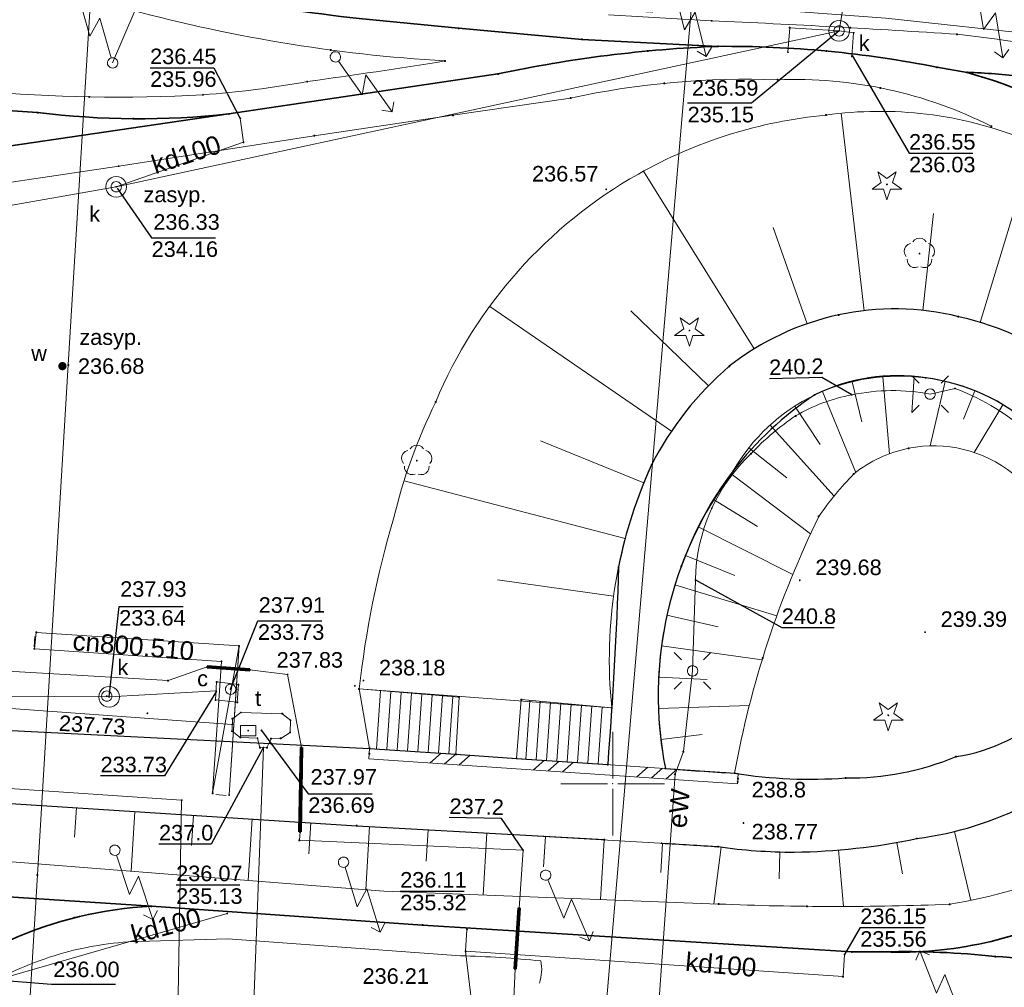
# Model space of a CAD drawing. Header units: metres. Extents: x 6603648 to 6604252, y 5739748 to 5740166.
# Tile 89 of 98: x 6604121 to 6604169, y 5740040 to 5740087. Entities that reach past the tile are written whole.
import ezdxf
from ezdxf.enums import TextEntityAlignment as Align

# ---------------------------------------------------------------- set-up
doc = ezdxf.new("R2010")
doc.units = ezdxf.units.M
doc.header["$PDSIZE"] = 0.75
doc.linetypes.add('ARK_LIN', pattern=[50, 50, 0])
doc.layers.get('0').update_dxf_attribs({"color": 252, "linetype": 'CONTINUOUS'})
for name, color, linetype, lineweight in [('GSLDSS', 252, 'CONTINUOUS', 18), ('GSLKOU', 252, 'CONTINUOUS', 18), ('GSLKRW', 252, 'CONTINUOUS', 25), ('GSLTTR', 252, 'CONTINUOUS', 35), ('GSPPRB', 252, 'CONTINUOUS', 18), ('GSPRDI', 252, 'CONTINUOUS', 18), ('GSPRDL', 252, 'CONTINUOUS', 18), ('GSPWPN', 252, 'CONTINUOUS', 13), ('GSPWPN_O', 252, 'CONTINUOUS', 13), ('GSPWPS', 252, 'CONTINUOUS', 13), ('GSPWPS_O', 252, 'CONTINUOUS', 13), ('GSSSCH', 252, 'CONTINUOUS', 18), ('GSSZSN', 252, 'CONTINUOUS', 18), ('GULCNP', 252, 'CONTINUOUS', 18), ('GULCNP_O', 252, 'CONTINUOUS', 18), ('GULENN', 252, 'CONTINUOUS', 18), ('GULEOR', 252, 'CONTINUOUS', 35), ('GULEWN', 252, 'CONTINUOUS', 18), ('GULEWN_O', 252, 'CONTINUOUS', 18), ('GULKDP', 252, 'CONTINUOUS', 18), ('GULKDP_O', 252, 'CONTINUOUS', 18), ('GULKSP', 252, 'CONTINUOUS', 18), ('GULTPR', 252, 'CONTINUOUS', 18), ('GULWOP', 252, 'CONTINUOUS', 18), ('GUPCWZ', 252, 'CONTINUOUS', 18), ('GUPCWZ_O', 252, 'CONTINUOUS', 18), ('GUPCZC', 252, 'CONTINUOUS', 18), ('GUPISL', 252, 'CONTINUOUS', 18), ('GUPKSD', 252, 'CONTINUOUS', 18), ('GUPKWZ', 252, 'CONTINUOUS', 18), ('GUPKWZ_O', 252, 'CONTINUOUS', 18), ('GUPTWZ', 252, 'CONTINUOUS', 18), ('GUPTWZ_O', 252, 'CONTINUOUS', 18), ('GUSIKP', 252, 'CONTINUOUS', 18), ('PKT_ARK', 252, 'ARK_LIN', 18)]:
    doc.layers.add(name, color=color, linetype=linetype, lineweight=lineweight)
for name, color, linetype in [('GUPCSH', 252, 'CONTINUOUS'), ('GUPCSH_O', 252, 'CONTINUOUS'), ('GUPESH', 252, 'CONTINUOUS'), ('GUPESH_O', 252, 'CONTINUOUS'), ('GUPKSH', 252, 'CONTINUOUS'), ('GUPKSH_O', 252, 'CONTINUOUS'), ('GUPTSH', 252, 'CONTINUOUS'), ('GUPTSH_O', 252, 'CONTINUOUS'), ('GUPWSH', 252, 'CONTINUOUS'), ('GUPWSH_O', 252, 'CONTINUOUS'), ('GUPWZA', 252, 'CONTINUOUS'), ('GUPWZA_O', 252, 'CONTINUOUS')]:
    doc.layers.add(name, color=color, linetype=linetype)
doc.styles.add('Arial', font='arial.ttf')

# ---------------------------------------------------------------- blocks, each defined once
blk = doc.blocks.new('GSPPRB0')
blk.add_lwpolyline([(-0.007955, 0.0225), (0.007955, 0.0225), (0.0225, 0.007955), (0.0225, -0.007955), (0.007955, -0.0225), (-0.007955, -0.0225), (-0.0225, -0.007955), (-0.0225, 0.007955)], close=True)
blk = doc.blocks.new('GSPWPS1')
blk.add_hatch(color=256).paths.add_polyline_path([(0, 0.045), (-0.011647, 0.043467), (-0.0225, 0.038971), (-0.03182, 0.03182), (-0.038971, 0.0225), (-0.043467, 0.011647), (-0.045, 0), (-0.043467, -0.011647), (-0.038971, -0.0225), (-0.03182, -0.03182), (-0.0225, -0.038971), (-0.011647, -0.043467), (0, -0.045), (0.011647, -0.043467), (0.0225, -0.038971), (0.03182, -0.03182), (0.038971, -0.0225), (0.043467, -0.011647), (0.045, 0), (0.043467, 0.011647), (0.038971, 0.0225), (0.03182, 0.03182), (0.0225, 0.038971), (0.011647, 0.043467)])
blk = doc.blocks.new('GUPISL1_5')
for points in [[(3.396745, 1.05234), (3.75, 0.7), (3.396745, 0.34766)], [(0.25, 0), (2.25, 0), (1.55, 0.7), (3.75, 0.7)]]:
    blk.add_lwpolyline(points)
blk.add_lwpolyline([(0.25, 0), (0.241481, -0.064705), (0.216506, -0.125), (0.176777, -0.176777), (0.125, -0.216506), (0.064705, -0.241481), (0, -0.25), (-0.064705, -0.241481), (-0.125, -0.216506), (-0.176777, -0.176777), (-0.216506, -0.125), (-0.241481, -0.064705), (-0.25, 0), (-0.241481, 0.064705), (-0.216506, 0.125), (-0.176777, 0.176777), (-0.125, 0.216506), (-0.064705, 0.241481), (0, 0.25), (0.064705, 0.241481), (0.125, 0.216506), (0.176777, 0.176777), (0.216506, 0.125), (0.241481, 0.064705)], close=True)
blk = doc.blocks.new('GUPISL1_10')
for points in [[(-0.883883, 0.883883), (-0.53033, 0.53033)], [(0.883883, 0.883883), (0.53033, 0.53033)], [(-0.883883, -0.883883), (-0.53033, -0.53033)], [(0.883883, -0.883883), (0.53033, -0.53033)]]:
    blk.add_lwpolyline(points)
blk.add_lwpolyline([(0.25, 0), (0.234922, -0.085505), (0.19151, -0.160697), (0.125, -0.216507), (0.064705, -0.241482), (0, -0.25), (-0.064705, -0.241482), (-0.125, -0.216507), (-0.183262, -0.170042), (-0.225242, -0.10847), (-0.247207, -0.03726), (-0.247207, 0.03726), (-0.225242, 0.10847), (-0.183262, 0.170042), (-0.125, 0.216507), (-0.05563, 0.243732), (0.018682, 0.2493), (0.091335, 0.232718), (0.155872, 0.195458), (0.20656, 0.14083), (0.238893, 0.07369)], close=True)
blk = doc.blocks.new('GUPISL1_4')
blk.add_lwpolyline([(0.25, 0), (0.241481, -0.064705), (0.216506, -0.125), (0.176777, -0.176777), (0.125, -0.216506), (0.064705, -0.241481), (0, -0.25), (-0.064705, -0.241481), (-0.125, -0.216506), (-0.176777, -0.176777), (-0.216506, -0.125), (-0.241481, -0.064705), (-0.25, 0), (-0.241481, 0.064705), (-0.216506, 0.125), (-0.176777, 0.176777), (-0.125, 0.216506), (-0.064705, 0.241481), (0, 0.25), (0.064705, 0.241481), (0.125, 0.216506), (0.176777, 0.176777), (0.216506, 0.125), (0.241481, 0.064705)], close=True)
blk = doc.blocks.new('GUPKSH1')
blk.add_hatch(color=256).paths.add_polyline_path([(0, 0.045), (-0.011647, 0.043467), (-0.0225, 0.038971), (-0.03182, 0.03182), (-0.038971, 0.0225), (-0.043467, 0.011647), (-0.045, 0), (-0.043467, -0.011647), (-0.038971, -0.0225), (-0.03182, -0.03182), (-0.0225, -0.038971), (-0.011647, -0.043467), (0, -0.045), (0.011647, -0.043467), (0.0225, -0.038971), (0.03182, -0.03182), (0.038971, -0.0225), (0.043467, -0.011647), (0.045, 0), (0.043467, 0.011647), (0.038971, 0.0225), (0.03182, 0.03182), (0.0225, 0.038971), (0.011647, 0.043467)])
blk = doc.blocks.new('GUPTSH1')
blk.add_hatch(color=256).paths.add_polyline_path([(0, 0.045), (-0.011647, 0.043467), (-0.0225, 0.038971), (-0.03182, 0.03182), (-0.038971, 0.0225), (-0.043467, 0.011647), (-0.045, 0), (-0.043467, -0.011647), (-0.038971, -0.0225), (-0.03182, -0.03182), (-0.0225, -0.038971), (-0.011647, -0.043467), (0, -0.045), (0.011647, -0.043467), (0.0225, -0.038971), (0.03182, -0.03182), (0.038971, -0.0225), (0.043467, -0.011647), (0.045, 0), (0.043467, 0.011647), (0.038971, 0.0225), (0.03182, 0.03182), (0.0225, 0.038971), (0.011647, 0.043467)])
blk = doc.blocks.new('GUPESH1')
blk.add_hatch(color=256).paths.add_polyline_path([(0, 0.045), (-0.011647, 0.043467), (-0.0225, 0.038971), (-0.03182, 0.03182), (-0.038971, 0.0225), (-0.043467, 0.011647), (-0.045, 0), (-0.043467, -0.011647), (-0.038971, -0.0225), (-0.03182, -0.03182), (-0.0225, -0.038971), (-0.011647, -0.043467), (0, -0.045), (0.011647, -0.043467), (0.0225, -0.038971), (0.03182, -0.03182), (0.038971, -0.0225), (0.043467, -0.011647), (0.045, 0), (0.043467, 0.011647), (0.038971, 0.0225), (0.03182, 0.03182), (0.0225, 0.038971), (0.011647, 0.043467)])
blk = doc.blocks.new('GUPCSH1')
blk.add_hatch(color=256).paths.add_polyline_path([(0, 0.045), (-0.011647, 0.043467), (-0.0225, 0.038971), (-0.03182, 0.03182), (-0.038971, 0.0225), (-0.043467, 0.011647), (-0.045, 0), (-0.043467, -0.011647), (-0.038971, -0.0225), (-0.03182, -0.03182), (-0.0225, -0.038971), (-0.011647, -0.043467), (0, -0.045), (0.011647, -0.043467), (0.0225, -0.038971), (0.03182, -0.03182), (0.038971, -0.0225), (0.043467, -0.011647), (0.045, 0), (0.043467, 0.011647), (0.038971, 0.0225), (0.03182, 0.03182), (0.0225, 0.038971), (0.011647, 0.043467)])
blk = doc.blocks.new('GUPKWZ1_1')
blk.add_lwpolyline([(0.25, 0), (0.241481, -0.064705), (0.216506, -0.125), (0.176777, -0.176777), (0.125, -0.216506), (0.064705, -0.241481), (0, -0.25), (-0.064705, -0.241481), (-0.125, -0.216506), (-0.176777, -0.176777), (-0.216506, -0.125), (-0.241481, -0.064705), (-0.25, 0), (-0.241481, 0.064705), (-0.216506, 0.125), (-0.176777, 0.176777), (-0.125, 0.216506), (-0.064705, 0.241481), (0, 0.25), (0.064705, 0.241481), (0.125, 0.216506), (0.176777, 0.176777), (0.216506, 0.125), (0.241481, 0.064705)], close=True)
blk = doc.blocks.new('GUPKSD1_1')
blk.add_lwpolyline([(0.5, 0), (0.482963, -0.12941), (0.433013, -0.25), (0.353553, -0.353553), (0.25, -0.433013), (0.12941, -0.482963), (0, -0.5), (-0.12941, -0.482963), (-0.25, -0.433013), (-0.353553, -0.353553), (-0.433013, -0.25), (-0.482963, -0.12941), (-0.5, 0), (-0.482963, 0.12941), (-0.433013, 0.25), (-0.353553, 0.353553), (-0.25, 0.433013), (-0.12941, 0.482963), (0, 0.5), (0.12941, 0.482963), (0.25, 0.433013), (0.353553, 0.353553), (0.433013, 0.25), (0.482963, 0.12941)], close=True)
blk = doc.blocks.new('GSPRDL1')
blk.add_hatch(color=256).paths.add_polyline_path([(-0.045, 0), (-0.042798, -0.013906), (-0.036406, -0.02645), (-0.02645, -0.036406), (-0.013906, -0.042798), (0, -0.045), (0.013906, -0.042798), (0.02645, -0.036406), (0.036406, -0.02645), (0.042798, -0.013906), (0.045, 0), (0.042798, 0.013906), (0.036406, 0.02645), (0.02645, 0.036406), (0.013906, 0.042798), (0, 0.045), (-0.013906, 0.042798), (-0.02645, 0.036406), (-0.036406, 0.02645), (-0.042798, 0.013906)])
for points in [[(-0.646351, 0.068773), (-0.677512, 0.194901), (-0.663766, 0.324092), (-0.606763, 0.440839), (-0.513345, 0.531129), (-0.394725, 0.584125), (-0.265141, 0.593465)], [(-0.134326, 0.635969), (-0.024001, 0.70458), (0.103115, 0.731429), (0.231763, 0.713292), (0.346501, 0.652348), (0.433559, 0.55591), (0.482485, 0.435555)], [(0.563333, 0.324277), (0.662679, 0.240553), (0.727494, 0.127956), (0.75, 0), (0.727494, -0.127956), (0.662679, -0.240553), (0.563333, -0.324277)], [(-0.265141, -0.593465), (-0.394725, -0.584125), (-0.513345, -0.531129), (-0.606763, -0.440839), (-0.663766, -0.324092), (-0.677512, -0.194901), (-0.646351, -0.068773)], [(0.482485, -0.435555), (0.433559, -0.55591), (0.346501, -0.652348), (0.231763, -0.713292), (0.103115, -0.731429), (-0.024001, -0.70458), (-0.134326, -0.635969)]]:
    blk.add_lwpolyline(points)
blk = doc.blocks.new('GSPRDI1')
blk.add_hatch(color=256).paths.add_polyline_path([(-0.045, 0), (-0.042798, -0.013906), (-0.036406, -0.02645), (-0.02645, -0.036406), (-0.013906, -0.042798), (0, -0.045), (0.013906, -0.042798), (0.02645, -0.036406), (0.036406, -0.02645), (0.042798, -0.013906), (0.045, 0), (0.042798, 0.013906), (0.036406, 0.02645), (0.02645, 0.036406), (0.013906, 0.042798), (0, 0.045), (-0.013906, 0.042798), (-0.02645, 0.036406), (-0.036406, 0.02645), (-0.042798, 0.013906)])
blk.add_lwpolyline([(0.088531, -0.272471), (-0.231778, -0.713338), (-0.231778, -0.168396), (-0.750048, 0), (-0.231778, 0.168396), (-0.231778, 0.713338), (0.088531, 0.272471), (0.606801, 0.440867), (0.286493, 0), (0.606801, -0.440867)], close=True)
blk = doc.blocks.new('GUPTWZ1_3')
blk.add_lwpolyline([(0.375, -0.25), (-0.375, -0.25), (-0.375, 0.25), (0.375, 0.25)], close=True)
blk = doc.blocks.new('GUPWZA1')
blk.add_hatch(color=256).paths.add_polyline_path([(0, 0.2), (-0.051764, 0.193185), (-0.1, 0.173205), (-0.141421, 0.141421), (-0.173205, 0.1), (-0.193185, 0.051764), (-0.2, 0), (-0.193185, -0.051764), (-0.173205, -0.1), (-0.141421, -0.141421), (-0.1, -0.173205), (-0.051764, -0.193185), (0, -0.2), (0.051764, -0.193185), (0.1, -0.173205), (0.141421, -0.141421), (0.173205, -0.1), (0.193185, -0.051764), (0.2, 0), (0.193185, 0.051764), (0.173205, 0.1), (0.141421, 0.141421), (0.1, 0.173205), (0.051764, 0.193185)])
blk = doc.blocks.new('GUPCWZ1_1')
blk.add_lwpolyline([(0.25, 0), (0.241481, -0.064705), (0.216506, -0.125), (0.176777, -0.176777), (0.125, -0.216506), (0.064705, -0.241481), (0, -0.25), (-0.064705, -0.241481), (-0.125, -0.216506), (-0.176777, -0.176777), (-0.216506, -0.125), (-0.241481, -0.064705), (-0.25, 0), (-0.241481, 0.064705), (-0.216506, 0.125), (-0.176777, 0.176777), (-0.125, 0.216506), (-0.064705, 0.241481), (0, 0.25), (0.064705, 0.241481), (0.125, 0.216506), (0.176777, 0.176777), (0.216506, 0.125), (0.241481, 0.064705)], close=True)
blk = doc.blocks.new('GUPCZC1')
blk.add_lwpolyline([(0, 0.25), (0, -0.25)])
blk = doc.blocks.new('GSPWPN1')
blk.add_hatch(color=256).paths.add_polyline_path([(0, 0.045), (-0.011647, 0.043467), (-0.0225, 0.038971), (-0.03182, 0.03182), (-0.038971, 0.0225), (-0.043467, 0.011647), (-0.045, 0), (-0.043467, -0.011647), (-0.038971, -0.0225), (-0.03182, -0.03182), (-0.0225, -0.038971), (-0.011647, -0.043467), (0, -0.045), (0.011647, -0.043467), (0.0225, -0.038971), (0.03182, -0.03182), (0.038971, -0.0225), (0.043467, -0.011647), (0.045, 0), (0.043467, 0.011647), (0.038971, 0.0225), (0.03182, 0.03182), (0.0225, 0.038971), (0.011647, 0.043467)])
blk = doc.blocks.new('GUPWSH1')
blk.add_hatch(color=256).paths.add_polyline_path([(0, 0.045), (-0.011647, 0.043467), (-0.0225, 0.038971), (-0.03182, 0.03182), (-0.038971, 0.0225), (-0.043467, 0.011647), (-0.045, 0), (-0.043467, -0.011647), (-0.038971, -0.0225), (-0.03182, -0.03182), (-0.0225, -0.038971), (-0.011647, -0.043467), (0, -0.045), (0.011647, -0.043467), (0.0225, -0.038971), (0.03182, -0.03182), (0.038971, -0.0225), (0.043467, -0.011647), (0.045, 0), (0.043467, 0.011647), (0.038971, 0.0225), (0.03182, 0.03182), (0.0225, 0.038971), (0.011647, 0.043467)])
blk = doc.blocks.new('GSLDSS1')
for points in [[(-0.955, -0.25), (-0.455, 0.25)], [(-0.25, -0.25), (0.25, 0.25)], [(0.455, -0.25), (0.955, 0.25)]]:
    blk.add_lwpolyline(points)
blk = doc.blocks.new('GSLDSS2')
blk.add_lwpolyline([(0, 0.25), (0, -0.25)])
blk = doc.blocks.new('ASS_SYM', base_point=(826.5, 303.25))
at = {"layer": 'PKT_ARK'}
for p, q in [((826.5, 303.5), (826.5, 305.75)), ((826.25, 303.25), (824, 303.25)), ((826.75, 303.25), (829, 303.25)), ((826.5, 303), (826.5, 300.75))]:
    blk.add_line(p, q, dxfattribs=at)
blk.add_point((826.5, 303.25), dxfattribs=at)
blk.add_point((826.5, 303.25), dxfattribs=at)

msp = doc.modelspace()

# ---------------------------------------------------------------- linework, layer by layer
at = {"layer": 'GSLDSS'}
for points in [[(6604138.267, 5740051.706), (6604156.057, 5740050.499)], [(6604138.233, 5740051.207), (6604156.023, 5740050)]]:
    msp.add_lwpolyline(points, dxfattribs=at)
at = {"layer": 'GSLKOU'}
for points in [[(6604141.907, 5740084.871, -0.053183), (6604126.211, 5740087.487)], [(6604154.772, 5740086.809, -0.005565), (6604166.617, 5740086.157)], [(6604170.72, 5740085.569, 0.018026), (6604166.617, 5740086.157)], [(6604141.907, 5740084.871, -0.006128), (6604135.256, 5740083.878)], [(6604135.256, 5740083.878, -0.026061), (6604130.228, 5740083.237)], [(6604157.949, 5740083.963, 0.062447), (6604147.965, 5740083.082)], [(6604168.267, 5740081.719, 0.128258), (6604157.949, 5740083.963)], [(6604130.228, 5740083.237, -0.035555), (6604119.391, 5740083.42)], [(6604131.424, 5740042.523), (6604127.096, 5740042.396, 0.060135), (6604123.287, 5740041.78)], [(6604146.529, 5740041.455, 0.019696), (6604142.653, 5740041.698), (6604131.424, 5740042.523)], [(6604123.287, 5740041.78, 0.054984), (6604119.598, 5740040.195)], [(6604146.46, 5740040.384, 0.135768), (6604146.529, 5740041.455)]]:
    msp.add_lwpolyline(points, format="xyb", dxfattribs=at)
for points in [[(6604154.772, 5740086.809), (6604149.795, 5740087.1)], [(6604147.965, 5740083.082), (6604142.29, 5740082.249)], [(6604142.29, 5740082.249), (6604135.598, 5740081.264)], [(6604135.598, 5740081.264), (6604126.166, 5740079.795)], [(6604116.881, 5740078.419), (6604126.166, 5740079.795)]]:
    msp.add_lwpolyline(points, dxfattribs=at)
at = {"layer": 'GSLKRW'}
for points in [[(6604078.702, 5740075.463), (6604078.436, 5740071.757), (6604078.095, 5740066.789), (6604080.313, 5740064.413), (6604095.949, 5740063.306), (6604095.702, 5740059.66), (6604079.849, 5740060.663), (6604077.504, 5740057.896), (6604077.432, 5740056.494, 0.506773), (6604078.556, 5740055.266), (6604107.524, 5740053.246), (6604138.267, 5740051.706), (6604142.436, 5740051.423), (6604145.357, 5740051.225), (6604149.757, 5740050.927)], [(6604152.353, 5740047.135, -0.002218), (6604155.086, 5740046.966, 0.034905), (6604158.757, 5740046.701, 0.049034), (6604164.675, 5740047.36, 0.087623), (6604170.092, 5740049.049, 0.138762), (6604174.741, 5740052.643, 0.118971), (6604176.821, 5740058.175, 0.113231), (6604175.984, 5740064.47, 0.136849), (6604172.457, 5740069.8, 0.112801), (6604166.68, 5740072.535, 0.1135), (6604160.897, 5740072.619, 0.113973), (6604155.626, 5740070.143, 0.0963), (6604151.87, 5740065.387, 0.057261), (6604150.279, 5740060.464, -0.012188), (6604149.757, 5740050.927)], [(6603888.801, 5740017.506), (6603885.242, 5740019.905, -0.218891), (6603885.821, 5740024.938), (6603888.034, 5740028.323), (6603906.03, 5740055.169), (6603908.072, 5740058.081), (6603912.794, 5740059.515), (6603917.178, 5740060.884), (6603953.638, 5740058.284), (6604021.892, 5740053.85), (6604045.218, 5740052.297), (6604064.461, 5740050.903), (6604072.071, 5740050.465), (6604076.781, 5740050.019), (6604079.816, 5740051.791), (6604113.94, 5740049.504), (6604137.646, 5740047.978), (6604149.589, 5740047.305)]]:
    msp.add_lwpolyline(points, format="xyb", dxfattribs=at)
msp.add_lwpolyline([(6604152.543, 5740050.738, 0.00478), (6604155.878, 5740050.511, 0.058001), (6604161.235, 5740050.282, 0.100799), (6604166.566, 5740051.309, 0.312502), (6604173.634, 5740057.982, 0.140193), (6604172.88, 5740063.638, 0.111889), (6604170.329, 5740067.187, 0.150886), (6604165.099, 5740069.583, 0.151745), (6604159.744, 5740068.765, 0.081256), (6604155.817, 5740065.096, 0.213558)], format="xyb", close=True, dxfattribs=at)
at = {"layer": 'GSLTTR'}
for points in [[(6604167.096, 5740084.318), (6604165.645, 5740084.567, 0.051508), (6604155.081, 5740085.576), (6604148.519, 5740085.913), (6604142.563, 5740086.451), (6604137.767, 5740086.918, -0.022546), (6604130.54, 5740088.044, -0.013186), (6604126.863, 5740088.878, 0.011074), (6604122.61, 5740090.102, 0.01075), (6604118.319, 5740091.134, 0.033008), (6604107.939, 5740092.757), (6604098.337, 5740093.504), (6604070.94, 5740095.464), (6604010.94, 5740099.16)], [(6604068.91, 5740077.308), (6604083.319, 5740076.669, 0.021873), (6604087.11, 5740076.425, 0.016692), (6604091.011, 5740076.521, 0.018464), (6604094.749, 5740076.858, -0.008612), (6604103.734, 5740078.251), (6604131.476, 5740082.313), (6604144.458, 5740084.247, -0.042741), (6604155.081, 5740085.576)], [(6604069.482, 5740085.644), (6604115.492, 5740082.834), (6604122.248, 5740082.383, 0.056958), (6604131.476, 5740082.313)], [(6604163.112, 5740041.89, 0.128523), (6604172.531, 5740043.977, 0.098744), (6604179.365, 5740049.885, 0.096383), (6604183.149, 5740057.078, 0.079408), (6604184.04, 5740063.872, 0.09093), (6604182.645, 5740070.943, 0.078559), (6604178.985, 5740076.887, 0.144244), (6604167.096, 5740084.318)], [(6604167.096, 5740084.318, -0.028285), (6604169.798, 5740084.106, -0.055782), (6604174.877, 5740082.841, -0.084448), (6604180.638, 5740079.73, -0.051159), (6604184.519, 5740075.669, -0.060941), (6604187.78, 5740070.306, -0.016376), (6604190.072, 5740062.242), (6604191.075, 5740054.389), (6604194.078, 5740036.806)], [(6604011.06, 5739884.38), (6604013.255, 5739887.694), (6604015.852, 5739891.294), (6604045.698, 5739935.978), (6604073.098, 5739977.38), (6604090.594, 5740003.492), (6604106.464, 5740027.397), (6604109.13, 5740031.475), (6604110.821, 5740033.956, -0.022319), (6604112.027, 5740035.531, -0.019637), (6604114.092, 5740037.68, -0.034636), (6604116.604, 5740039.893, -0.026272), (6604118.308, 5740041.083, -0.035138), (6604120.959, 5740042.469, -0.094316), (6604127.74, 5740044.087)], [(6604163.112, 5740041.89, -0.033898), (6604168.458, 5740041.663, -0.073586), (6604174.082, 5740040.625, -0.024521), (6604181.625, 5740036.567, -0.038933), (6604184.877, 5740034.002, -0.119005), (6604191, 5740026.38, -0.122274), (6604193.17, 5740012.89)]]:
    msp.add_lwpolyline(points, format="xyb", dxfattribs=at)
for points in [[(6604037.573, 5740050.167), (6604048.92, 5740049.444), (6604059.65, 5740048.692), (6604071.729, 5740047.86), (6604083.207, 5740047.101), (6604095.449, 5740046.202), (6604106.259, 5740045.477), (6604116.367, 5740044.842), (6604127.74, 5740044.087), (6604140.825, 5740043.186)], [(6604140.825, 5740043.186), (6604161.536, 5740041.889), (6604163.112, 5740041.89)]]:
    msp.add_lwpolyline(points, dxfattribs=at)
at = {"layer": 'GSSSCH'}
for points in [[(6604137.764, 5740054.572), (6604138.267, 5740051.706), (6604142.436, 5740051.423), (6604142.583, 5740054.179)], [(6604145.586, 5740054.059), (6604145.357, 5740051.225), (6604149.757, 5740050.927), (6604149.955, 5740053.666)]]:
    msp.add_lwpolyline(points, close=True, dxfattribs=at)
for points in [[(6604138.606, 5740051.683), (6604138.796, 5740054.488)], [(6604139.104, 5740051.649), (6604139.294, 5740054.447)], [(6604139.603, 5740051.615), (6604139.793, 5740054.407)], [(6604140.102, 5740051.582), (6604140.291, 5740054.366)], [(6604140.601, 5740051.548), (6604140.789, 5740054.325)], [(6604141.1, 5740051.514), (6604141.288, 5740054.284)], [(6604141.599, 5740051.48), (6604141.786, 5740054.244)], [(6604142.098, 5740051.446), (6604142.285, 5740054.203)], [(6604145.811, 5740051.194), (6604146.003, 5740054.021)], [(6604146.31, 5740051.16), (6604146.501, 5740053.977)], [(6604146.809, 5740051.127), (6604146.999, 5740053.932)], [(6604147.308, 5740051.093), (6604147.497, 5740053.887)], [(6604147.807, 5740051.059), (6604147.996, 5740053.842)], [(6604148.306, 5740051.025), (6604148.494, 5740053.798)], [(6604148.804, 5740050.991), (6604148.992, 5740053.753)], [(6604149.303, 5740050.957), (6604149.49, 5740053.708)]]:
    msp.add_lwpolyline(points, dxfattribs=at)
at = {"layer": 'GSSZSN'}
for points in [[(6604200.31, 5739975.805), (6604201.657, 5740002.249), (6604202.338, 5740017.198), (6604202.391, 5740021.274, 0.030141), (6604201.969, 5740032.124, 0.048447), (6604196.604, 5740055.037, 0.157931), (6604186.235, 5740077.685, 0.088608), (6604179.979, 5740083.224, 0.100943), (6604163.705, 5740088.239), (6604155.047, 5740089.58), (6604149.904, 5740090.103), (6604128.57, 5740092.566), (6604104.139, 5740096.179), (6604080.731, 5740097.978), (6604078.231, 5740098.107), (6604071.112, 5740098.748), (6604054.777, 5740100.339), (6604036.908, 5740101.601)], [(6604172.457, 5740069.8, 0.112801), (6604166.68, 5740072.535, 0.1135), (6604160.897, 5740072.619, 0.113973), (6604155.626, 5740070.143, 0.0963), (6604151.87, 5740065.387, 0.133341), (6604149.955, 5740053.666), (6604137.764, 5740054.572, -0.04295), (6604139.421, 5740062.779, -0.054717), (6604141.457, 5740068.419, -0.166254), (6604151.239, 5740079.417, -0.105758), (6604160.284, 5740082.259, -0.130843), (6604169.85, 5740081.1, -0.140353)], [(6604172.457, 5740069.8, 0.112801), (6604166.68, 5740072.535, 0.1135), (6604160.897, 5740072.619, 0.113973), (6604155.626, 5740070.143, 0.0963), (6604151.87, 5740065.387, 0.133341), (6604149.955, 5740053.666), (6604137.764, 5740054.572, -0.04295), (6604139.421, 5740062.779, -0.054717), (6604141.457, 5740068.419, -0.166254), (6604151.239, 5740079.417, -0.105758), (6604160.284, 5740082.259, -0.130843), (6604169.85, 5740081.1, -0.140353)], [(6604172.088, 5740045.897, -0.063547), (6604166.26, 5740044.187, -0.020206), (6604155.106, 5740044.198), (6604138.95, 5740044.814), (6604113.443, 5740046.833), (6604079.64, 5740049.607), (6604076.781, 5740050.019), (6604079.816, 5740051.791), (6604113.94, 5740049.504), (6604137.646, 5740047.978), (6604155.086, 5740046.966, 0.034905), (6604158.757, 5740046.701, 0.049034), (6604164.675, 5740047.36, 0.087623), (6604170.092, 5740049.049, 0.138762)], [(6604172.088, 5740045.897, -0.063547), (6604166.26, 5740044.187, -0.020206), (6604155.106, 5740044.198), (6604138.95, 5740044.814), (6604113.443, 5740046.833), (6604079.64, 5740049.607), (6604076.781, 5740050.019), (6604079.816, 5740051.791), (6604113.94, 5740049.504), (6604137.646, 5740047.978), (6604155.086, 5740046.966, 0.034905), (6604158.757, 5740046.701, 0.049034), (6604164.675, 5740047.36, 0.087623), (6604170.092, 5740049.049, 0.138762)]]:
    msp.add_lwpolyline(points, format="xyb", dxfattribs=at)
for points in [[(6604162.133, 5740072.822), (6604161.025, 5740082.348)], [(6604162.133, 5740072.822), (6604161.025, 5740082.348)], [(6604167.733, 5740072.26), (6604170.354, 5740080.875)], [(6604167.733, 5740072.26), (6604170.354, 5740080.875)], [(6604156.821, 5740070.978), (6604151.483, 5740079.553)], [(6604156.821, 5740070.978), (6604151.483, 5740079.553)], [(6604164.962, 5740072.835), (6604165.479, 5740077.508)], [(6604164.962, 5740072.835), (6604165.479, 5740077.508)], [(6604159.376, 5740072.192), (6604157.744, 5740076.83)], [(6604159.376, 5740072.192), (6604157.744, 5740076.83)], [(6604152.834, 5740067.009), (6604144.063, 5740073.03)], [(6604152.834, 5740067.009), (6604144.063, 5740073.03)], [(6604154.623, 5740069.202), (6604150.877, 5740072.824)], [(6604154.623, 5740069.202), (6604150.877, 5740072.824)], [(6604161.55, 5740069.393), (6604162.017, 5740067.457)], [(6604163.038, 5740069.632), (6604163.348, 5740065.919)], [(6604164.546, 5740069.639), (6604164.425, 5740067.915)], [(6604166.036, 5740069.409), (6604165.309, 5740066.302)], [(6604160.116, 5740068.927), (6604161.723, 5740065.022)], [(6604167.474, 5740068.953), (6604166.922, 5740067.597)], [(6604158.783, 5740068.223), (6604160.001, 5740066.367)], [(6604168.825, 5740068.284), (6604167.439, 5740065.985)], [(6604157.589, 5740067.303), (6604160.68, 5740063.88)], [(6604151.497, 5740064.517), (6604146.51, 5740066.545)], [(6604151.497, 5740064.517), (6604146.51, 5740066.545)], [(6604156.562, 5740066.199), (6604158.4, 5740064.756)], [(6604155.71, 5740064.955), (6604159.54, 5740062.05)], [(6604150.598, 5740061.831), (6604139.934, 5740064.617)], [(6604150.598, 5740061.831), (6604139.934, 5740064.617)], [(6604154.856, 5740063.711), (6604156.986, 5740062.408)], [(6604154.119, 5740062.394), (6604158.688, 5740060.098)], [(6604153.504, 5740061.017), (6604155.896, 5740060.054)], [(6604150.042, 5740059.054), (6604144.444, 5740059.841)], [(6604150.042, 5740059.054), (6604144.444, 5740059.841)], [(6604153.003, 5740059.593), (6604157.923, 5740058.108)], [(6604152.617, 5740058.134), (6604155.08, 5740057.572)], [(6604152.355, 5740056.648), (6604157.21, 5740055.972)], [(6604152.218, 5740055.146), (6604154.557, 5740055.023)], [(6604152.207, 5740053.637), (6604156.594, 5740053.783)], [(6604152.322, 5740052.132), (6604154.317, 5740052.371)], [(6604124.12, 5740048.849), (6604124.028, 5740047.426)], [(6604124.12, 5740048.849), (6604124.028, 5740047.426)], [(6604126.948, 5740048.667), (6604126.762, 5740045.779)], [(6604126.948, 5740048.667), (6604126.762, 5740045.779)], [(6604129.776, 5740048.485), (6604129.682, 5740047.02)], [(6604129.776, 5740048.485), (6604129.682, 5740047.02)], [(6604132.605, 5740048.303), (6604132.413, 5740045.331)], [(6604132.605, 5740048.303), (6604132.413, 5740045.331)], [(6604135.433, 5740048.121), (6604135.336, 5740046.614)], [(6604135.433, 5740048.121), (6604135.336, 5740046.614)], [(6604138.084, 5740044.883), (6604138.262, 5740047.943)], [(6604138.084, 5740044.883), (6604138.262, 5740047.943)], [(6604141.091, 5740047.778), (6604141.003, 5740046.259)], [(6604141.091, 5740047.778), (6604141.003, 5740046.259)], [(6604143.747, 5740044.631), (6604143.921, 5740047.614)], [(6604143.747, 5740044.631), (6604143.921, 5740047.614)], [(6604167.283, 5740044.374), (6604166.485, 5740047.697)], [(6604167.283, 5740044.374), (6604166.485, 5740047.697)], [(6604146.75, 5740047.45), (6604146.665, 5740045.986)], [(6604146.75, 5740047.45), (6604146.665, 5740045.986)], [(6604149.413, 5740044.415), (6604149.579, 5740047.286)], [(6604149.413, 5740044.415), (6604149.579, 5740047.286)], [(6604152.409, 5740047.121), (6604152.327, 5740045.714)], [(6604152.409, 5740047.121), (6604152.327, 5740045.714)], [(6604163.701, 5740047.17), (6604163.985, 5740045.648)], [(6604163.701, 5740047.17), (6604163.985, 5740045.648)], [(6604154.871, 5740044.207), (6604155.237, 5740046.946)], [(6604154.871, 5740044.207), (6604155.237, 5740046.946)], [(6604158.061, 5740046.713), (6604158.024, 5740045.413)], [(6604158.061, 5740046.713), (6604158.024, 5740045.413)], [(6604161.127, 5740044.084), (6604160.892, 5740046.805)], [(6604161.127, 5740044.084), (6604160.892, 5740046.805)]]:
    msp.add_lwpolyline(points, dxfattribs=at)
msp.add_lwpolyline([(6604152.543, 5740050.738, -0.138333), (6604153.309, 5740060.495, -0.079199), (6604155.817, 5740065.096, -0.150512), (6604159.744, 5740068.765, -0.141725), (6604165.099, 5740069.583, -0.2649), (6604172.88, 5740063.638), (6604173.634, 5740057.982), (6604172.744, 5740060.464, 0.180268), (6604169.313, 5740064.966, 0.220769), (6604164.277, 5740066.186, 0.117341), (6604161.63, 5740064.95, 0.041163), (6604159.942, 5740062.898, 0.068366), (6604155.878, 5740050.511)], format="xyb", close=True, dxfattribs=at)
at = {"layer": 'GULCNP'}
msp.add_lwpolyline([(6603992.57, 5740076.067), (6603991.705, 5740062.837), (6604028.721, 5740060.449), (6604053.766, 5740058.48), (6604054.299, 5740061.341), (6604094.212, 5740058.67), (6604120.643, 5740056.9), (6604120.165, 5740049.819), (6604129.199, 5740049.21), (6604128.63, 5740016.231), (6604139.865, 5740014.146), (6604139.683, 5740012.752), (6604136.939, 5739990.983), (6604135.946, 5739970.649), (6604154.792, 5739970.086), (6604153.198, 5739950.735)], dxfattribs=at)
msp.add_lwpolyline([(6604130.697, 5740049.539), (6604131.122, 5740055.906), (6604122.095, 5740056.509), (6604122.188, 5740057.305), (6604131.974, 5740056.65), (6604131.494, 5740049.462), (6604131.834, 5740054.554), (6604131.974, 5740056.65)], close=True, dxfattribs=at)
at = {"layer": 'GULENN'}
for points in [[(6604188.488, 5740076.383), (6604186.39, 5740076.271), (6604184.529, 5740078.294), (6604181.979, 5740080.753), (6604178.505, 5740082.924), (6604175.22, 5740084.639), (6604175.714, 5740086.429), (6604174.721, 5740086.069), (6604170.88, 5740086.092), (6604163.181, 5740086.938), (6604153.394, 5740087.652), (6604152.916, 5740088.553), (6604151.904, 5740087.222), (6604144.781, 5740087.599), (6604128.001, 5740089.767), (6604125.871, 5740084.776)], [(6604065.993, 5740059.265), (6604079.687, 5740058.229), (6604095.988, 5740056.886), (6604128.544, 5740054.978), (6604130.431, 5740055.635), (6604132.494, 5740055.497), (6604134.309, 5740055.273), (6604134.98, 5740051.756), (6604134.912, 5740047.674), (6604134.88, 5740047.273), (6604145.672, 5740046.799), (6604145.488, 5740044.005), (6604145.287, 5740041.06), (6604144.866, 5740031.62)]]:
    msp.add_lwpolyline(points, dxfattribs=at)
at = {"layer": 'GULEOR'}
for points in [[(6604132.498, 5740055.547), (6604130.434, 5740055.685)], [(6604130.428, 5740055.586), (6604132.491, 5740055.447)], [(6604134.862, 5740047.674), (6604134.93, 5740051.757)], [(6604135.03, 5740051.755), (6604134.962, 5740047.673)], [(6604145.237, 5740041.064), (6604145.438, 5740044.008)], [(6604145.537, 5740044.001), (6604145.336, 5740041.057)]]:
    msp.add_lwpolyline(points, dxfattribs=at)
at = {"layer": 'GULEWN'}
msp.add_lwpolyline([(6604172.571, 5740057.13, 0.056659), (6604173.12, 5740059.161, 0.139475), (6604172.807, 5740063.326, 0.192612), (6604166.52, 5740069.071), (6604165.315, 5740068.797, 0.099197), (6604161.535, 5740068.761, 0.087399), (6604158.825, 5740067.747, 0.057207), (6604156.671, 5740065.923, 0.201625), (6604153.992, 5740059.838), (6604153.85, 5740055.445), (6604153.408, 5740051.555), (6604153.01, 5740050.457), (6604151.933, 5740035.332), (6604152.883, 5740034.351), (6604151.856, 5740028.179), (6604151.738, 5740026.616), (6604151.806, 5740025.178), (6604150.906, 5740014.717), (6604149.966, 5740000.746), (6604150.015, 5739999.266), (6604149.906, 5739998.224), (6604149.201, 5739989.498), (6604148.755, 5739981.318)], format="xyb", dxfattribs=at)
at = {"layer": 'GULKDP'}
for points in [[(6604160.923, 5740086.323), (6604161.141, 5740087.595)], [(6604160.923, 5740086.323), (6604126.045, 5740078.802), (6604075.213, 5740069.852), (6604072.17, 5740042.055)], [(6604158.453, 5740085.293), (6604158.539, 5740086.475), (6604160.923, 5740086.323)], [(6604161.538, 5740085.095), (6604161.625, 5740086.227), (6604160.923, 5740086.323)], [(6604126.045, 5740078.802), (6604132.184, 5740080.946), (6604132.031, 5740082.103)], [(6604120.291, 5740040.539), (6604131.4, 5740043.742)], [(6604143.402, 5740037.782), (6604142.899, 5740041.922), (6604142.968, 5740042.974)], [(6604142.899, 5740041.922), (6604161.117, 5740040.697), (6604161.186, 5740041.759)]]:
    msp.add_lwpolyline(points, dxfattribs=at)
at = {"layer": 'GULKSP'}
msp.add_lwpolyline([(6603975.031, 5740059.873), (6604019.313, 5740058.75), (6604064.124, 5740056.207), (6604099.11, 5740054.348), (6604125.699, 5740054.19), (6604130.859, 5740054.476)], dxfattribs=at)
at = {"layer": 'GULTPR'}
for points in [[(6604141.932, 5739948.482), (6604155.423, 5740106.548), (6604158.075, 5740132.167)], [(6604131.643, 5740052.863), (6604080.066, 5740056.591)], [(6604132.074, 5740023.361), (6604133.144, 5740051.744)]]:
    msp.add_lwpolyline(points, dxfattribs=at)
at = {"layer": 'GULWOP'}
msp.add_lwpolyline([(6604083.559, 5739966.367), (6604091.567, 5739978.051), (6604120.708, 5740020.243), (6604121.231, 5740028.806), (6604121.348, 5740030.728), (6604122.24, 5740045.599), (6604123.727, 5740070.204), (6604124.765, 5740087.278)], dxfattribs=at)
at = {"layer": 'GUPCSH_O', "flags": 128}
msp.add_lwpolyline([(6604131.563, 5740054.558), (6604132.881, 5740057.866), (6604135.961, 5740057.866)], dxfattribs=at)
at = {"layer": 'GUPESH_O', "flags": 128}
for points in [[(6604161.535, 5740068.761), (6604160.082, 5740069.603), (6604157.563, 5740069.538)], [(6604153.992, 5740059.838), (6604158.158, 5740057.539), (6604160.678, 5740057.539)], [(6604145.672, 5740046.799), (6604144.634, 5740048.321), (6604142.114, 5740048.376)]]:
    msp.add_lwpolyline(points, dxfattribs=at)
at = {"layer": 'GUPKSH_O', "flags": 128}
for points in [[(6604160.923, 5740086.323), (6604156.693, 5740082.832), (6604153.613, 5740082.832)], [(6604161.546, 5740085.143), (6604164.299, 5740080.423), (6604167.379, 5740080.423)], [(6604127.679, 5740084.545), (6604130.759, 5740084.545)], [(6604130.759, 5740084.545), (6604132.031, 5740082.103)], [(6604126.088, 5740078.734), (6604127.753, 5740076.341), (6604130.833, 5740076.341)], [(6604125.699, 5740054.19), (6604126.188, 5740058.552), (6604129.268, 5740058.552)], [(6604130.886, 5740054.473), (6604128.367, 5740050.377), (6604125.287, 5740050.377)], [(6604128.935, 5740045.129), (6604132.015, 5740045.129)], [(6604139.745, 5740044.819), (6604142.825, 5740044.819)], [(6604161.943, 5740043.062), (6604161.186, 5740041.759)], [(6604161.943, 5740043.062), (6604165.023, 5740043.062)], [(6604120.291, 5740040.539), (6604122.923, 5740040.324), (6604126.003, 5740040.324)]]:
    msp.add_lwpolyline(points, dxfattribs=at)
at = {"layer": 'GUPTSH_O', "flags": 128}
for points in [[(6604133.049, 5740052.577), (6604135.311, 5740049.517), (6604138.391, 5740049.517)], [(6604133.137, 5740051.736), (6604130.627, 5740047.093), (6604128.107, 5740047.093)]]:
    msp.add_lwpolyline(points, dxfattribs=at)
at = {"layer": 'GUSIKP'}
for points in [[(6604130.885, 5740054.914), (6604131.938, 5740054.786), (6604131.885, 5740053.934), (6604130.833, 5740054.043)], [(6604131.651, 5740053.139), (6604132.055, 5740053.438), (6604134.057, 5740053.378), (6604134.453, 5740053.066), (6604134.435, 5740052.475), (6604133.981, 5740052.186), (6604133.512, 5740052.17), (6604133.314, 5740051.747), (6604132.976, 5740051.741), (6604132.859, 5740052.199), (6604132.029, 5740052.237), (6604131.633, 5740052.539)]]:
    msp.add_lwpolyline(points, close=True, dxfattribs=at)

# ---------------------------------------------------------------- block references
at = {"layer": 'GSLDSS', "rotation": 356.1185359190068}
for name, p in [('GSLDSS2', (6604138.25, 5740051.457)), ('GSLDSS1', (6604142.156, 5740051.192)), ('GSLDSS1', (6604142.156, 5740051.192)), ('GSLDSS1', (6604147.145, 5740050.853)), ('GSLDSS1', (6604147.145, 5740050.853)), ('GSLDSS1', (6604152.134, 5740050.515)), ('GSLDSS1', (6604152.134, 5740050.515)), ('GSLDSS2', (6604156.04, 5740050.25))]:
    msp.add_blockref(name, p, dxfattribs=at)
at = {"layer": 'GSPPRB', "rotation": 90}
for p in [(6604154.772, 5740086.809), (6604158.539, 5740086.475), (6604161.46, 5740086.473), (6604142.563, 5740086.451), (6604161.625, 5740086.227), (6604166.617, 5740086.157), (6604148.519, 5740085.913), (6604155.081, 5740085.576), (6604136.396, 5740085.401), (6604151.691, 5740085.351), (6604160.314, 5740085.35), (6604141.907, 5740084.871), (6604144.458, 5740084.247), (6604165.645, 5740084.567), (6604167.096, 5740084.318), (6604135.256, 5740083.878), (6604152.492, 5740083.793), (6604157.949, 5740083.963), (6604130.228, 5740083.237), (6604162.918, 5740083.572), (6604124.738, 5740083.137), (6604147.965, 5740083.082), (6604122.248, 5740082.383), (6604131.476, 5740082.313), (6604142.29, 5740082.249), (6604160.284, 5740082.259), (6604126.867, 5740082.085), (6604168.267, 5740081.719), (6604135.598, 5740081.264), (6604132.184, 5740080.946), (6604126.166, 5740079.795), (6604160.897, 5740072.619), (6604166.68, 5740072.535), (6604123.727, 5740070.204), (6604155.626, 5740070.143), (6604165.099, 5740069.583), (6604166.52, 5740069.071), (6604141.457, 5740068.419), (6604159.744, 5740068.765), (6604158.825, 5740067.747), (6604164.277, 5740066.186), (6604156.671, 5740065.923), (6604151.87, 5740065.387), (6604155.817, 5740065.096), (6604161.63, 5740064.95), (6604154.783, 5740063.295), (6604159.942, 5740062.898), (6604150.279, 5740060.464), (6604153.309, 5740060.495), (6604122.188, 5740057.305), (6604131.974, 5740056.65), (6604122.095, 5740056.509), (6604157.238, 5740056.065), (6604130.431, 5740055.635), (6604131.122, 5740055.906), (6604132.494, 5740055.497), (6604134.309, 5740055.273), (6604128.544, 5740054.978), (6604130.885, 5740054.914), (6604131.938, 5740054.786), (6604131.834, 5740054.554), (6604137.764, 5740054.572), (6604142.583, 5740054.179), (6604130.833, 5740054.043), (6604131.885, 5740053.934), (6604145.586, 5740054.059), (6604132.055, 5740053.438), (6604134.057, 5740053.378), (6604149.955, 5740053.666), (6604131.651, 5740053.139), (6604134.453, 5740053.066), (6604131.633, 5740052.539), (6604134.435, 5740052.475), (6604132.029, 5740052.237), (6604132.859, 5740052.199), (6604133.512, 5740052.17), (6604133.981, 5740052.186), (6604132.976, 5740051.741), (6604133.314, 5740051.747), (6604134.98, 5740051.756), (6604138.25, 5740051.457), (6604138.267, 5740051.706), (6604142.436, 5740051.423), (6604153.408, 5740051.555), (6604145.357, 5740051.225), (6604149.757, 5740050.927), (6604166.566, 5740051.309), (6604152.543, 5740050.738), (6604153.01, 5740050.457), (6604155.878, 5740050.511), (6604156.04, 5740050.25), (6604161.235, 5740050.282), (6604130.697, 5740049.539), (6604131.494, 5740049.462), (6604129.199, 5740049.21), (6604134.912, 5740047.674), (6604137.646, 5740047.978), (6604134.88, 5740047.273), (6604149.589, 5740047.305), (6604152.353, 5740047.135), (6604164.675, 5740047.36), (6604155.086, 5740046.966), (6604122.24, 5740045.599), (6604155.106, 5740044.198), (6604127.74, 5740044.087), (6604145.488, 5740044.005), (6604159.378, 5740044.087), (6604166.26, 5740044.187), (6604124.025, 5740043.537), (6604140.825, 5740043.186), (6604142.899, 5740041.922), (6604161.536, 5740041.889), (6604163.112, 5740041.89), (6604168.458, 5740041.663), (6604145.287, 5740041.06), (6604161.117, 5740040.697)]:
    msp.add_blockref('GSPPRB0', p, dxfattribs=at)
at = {"layer": 'GSPRDI', "rotation": 90}
for p in [(6604163.232, 5740078.917), (6604153.701, 5740071.865), (6604163.295, 5740053.303)]:
    msp.add_blockref('GSPRDI1', p, dxfattribs=at)
at = {"layer": 'GSPRDL', "rotation": 90}
for p in [(6604164.799, 5740075.578), (6604140.544, 5740065.59)]:
    msp.add_blockref('GSPRDL1', p, dxfattribs=at)
at = {"layer": 'GSPWPN', "rotation": 90}
msp.add_blockref('GSPWPN1', (6604156.03, 5740050.1), dxfattribs=at)
at = {"layer": 'GSPWPS', "rotation": 90}
for p in [(6604149.685, 5740078.675), (6604159.024, 5740059.817), (6604165.071, 5740057.317), (6604137.561, 5740054.72), (6604137.971, 5740054.977), (6604127.548, 5740053.4), (6604156.307, 5740048.107)]:
    msp.add_blockref('GSPWPS1', p, dxfattribs=at)
at = {"layer": 'GUPCSH', "rotation": 90}
for p in [(6604131.563, 5740054.558), (6604131.563, 5740054.558), (6604129.199, 5740049.21)]:
    msp.add_blockref('GUPCSH1', p, dxfattribs=at)
at = {"layer": 'GUPCWZ', "rotation": 90}
msp.add_blockref('GUPCWZ1_1', (6604131.563, 5740054.558), dxfattribs=at)
at = {"layer": 'GUPCZC'}
for p, rotation in [((6604122.103, 5740056.852), 355.3513024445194), ((6604131.092, 5740049.455), 85.56301007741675)]:
    msp.add_blockref('GUPCZC1', p, dxfattribs=dict(at, rotation=rotation))
at = {"layer": 'GUPESH', "rotation": 90}
for p in [(6604161.535, 5740068.761), (6604153.992, 5740059.838), (6604134.309, 5740055.273), (6604128.544, 5740054.978), (6604134.912, 5740047.674), (6604145.672, 5740046.799), (6604145.488, 5740044.005), (6604145.287, 5740041.06)]:
    msp.add_blockref('GUPESH1', p, dxfattribs=at)
at = {"layer": 'GUPISL'}
for name, p, rotation in [('GUPISL1_5', (6604152.916, 5740088.553), 284.0956339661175), ('GUPISL1_5', (6604167.529, 5740088.605), 279.1942219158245), ('GUPISL1_5', (6604125.871, 5740084.776), 105.9262972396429), ('GUPISL1_5', (6604136.618, 5740085.07), 305.2983306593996), ('GUPISL1_10', (6604165.315, 5740068.797), 90), ('GUPISL1_4', (6604165.315, 5740068.797), 90), ('GUPISL1_10', (6604153.85, 5740055.445), 90), ('GUPISL1_4', (6604153.85, 5740055.445), 90), ('GUPISL1_5', (6604125.977, 5740046.794), 288.1257870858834), ('GUPISL1_5', (6604137.011, 5740046.215), 287.0153485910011), ('GUPISL1_5', (6604146.766, 5740045.591), 293.0475394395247), ('GUPISL1_5', (6604166.839, 5740038.701), 111.3094971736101)]:
    msp.add_blockref(name, p, dxfattribs=dict(at, rotation=rotation))
at = {"layer": 'GUPKSD', "rotation": 90}
for p in [(6604160.923, 5740086.323), (6604126.045, 5740078.802), (6604125.699, 5740054.19)]:
    msp.add_blockref('GUPKSD1_1', p, dxfattribs=at)
at = {"layer": 'GUPKSH', "rotation": 90}
for p in [(6604160.923, 5740086.323), (6604160.923, 5740086.323), (6604158.453, 5740085.293), (6604161.538, 5740085.095), (6604132.031, 5740082.103), (6604126.045, 5740078.802), (6604126.045, 5740078.802), (6604125.588, 5740054.228), (6604125.699, 5740054.19), (6604130.859, 5740054.476), (6604131.4, 5740043.742), (6604142.968, 5740042.974), (6604142.899, 5740041.922), (6604161.186, 5740041.759)]:
    msp.add_blockref('GUPKSH1', p, dxfattribs=at)
at = {"layer": 'GUPKWZ', "rotation": 90}
for p in [(6604160.923, 5740086.323), (6604126.045, 5740078.802), (6604125.588, 5740054.228)]:
    msp.add_blockref('GUPKWZ1_1', p, dxfattribs=at)
at = {"layer": 'GUPTSH', "rotation": 90}
for p in [(6604131.643, 5740052.863), (6604132.407, 5740052.566), (6604133.049, 5740052.577), (6604133.144, 5740051.744)]:
    msp.add_blockref('GUPTSH1', p, dxfattribs=at)
at = {"layer": 'GUPTWZ', "rotation": 359.9999974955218}
msp.add_blockref('GUPTWZ1_3', (6604132.407, 5740052.566), dxfattribs=at)
at = {"layer": 'GUPWSH', "rotation": 90}
msp.add_blockref('GUPWSH1', (6604123.448, 5740070.149), dxfattribs=at)
at = {"layer": 'GUPWZA', "rotation": 90}
msp.add_blockref('GUPWZA1', (6604123.448, 5740070.149), dxfattribs=at)
at = {"layer": 'PKT_ARK'}
msp.add_blockref('ASS_SYM', (6604150, 5740050), dxfattribs=at)

# ---------------------------------------------------------------- texts
at = {"layer": 'GSPWPN_O', "style": 'Arial'}
msp.add_text('238.8', height=0.75, rotation=360, dxfattribs=at).set_placement((6604156.702, 5740049.34))
at = {"layer": 'GSPWPS_O', "style": 'Arial'}
for s, rotation, p in [('236.57', 360, (6604146.106, 5740079.056)), ('239.68', 360, (6604159.774, 5740060.067)), ('239.39', 360, (6604165.821, 5740057.567)), ('237.83', 360, (6604133.784, 5740055.601)), ('238.18', 360, (6604138.721, 5740055.227)), ('237.73', 356.5902, (6604123.262, 5740052.558)), ('238.77', 360, (6604156.702, 5740047.315))]:
    msp.add_text(s, height=0.75, rotation=rotation, dxfattribs=at).set_placement(p)
at = {"layer": 'GULCNP_O', "style": 'Arial'}
msp.add_text('cn800.510', height=0.9, rotation=355.077, dxfattribs=at).set_placement((6604126.833, 5740056.202), align=Align.CENTER)
at = {"layer": 'GULEWN_O', "style": 'Arial'}
msp.add_text('eW', height=0.9, rotation=84.7782, dxfattribs=at).set_placement((6604153.636, 5740048.772), align=Align.CENTER)
at = {"layer": 'GULKDP_O', "style": 'Arial'}
for rotation, p in [(18.1005, (6604129.555, 5740079.934)), (14.9378, (6604128.558, 5740042.709)), (355.0044, (6604155.18, 5740040.827))]:
    msp.add_text('kd100', height=0.9, rotation=rotation, dxfattribs=at).set_placement(p, align=Align.CENTER)
at = {"layer": 'GUPCSH_O', "style": 'Arial'}
for s, p in [('237.91', (6604132.919, 5740058.248)), ('233.73', (6604132.881, 5740056.943))]:
    msp.add_text(s, height=0.75, rotation=360, dxfattribs=at).set_placement(p)
at = {"layer": 'GUPCWZ_O', "style": 'Arial'}
msp.add_text('c', height=0.75, rotation=360, dxfattribs=at).set_placement((6604130.473, 5740054.704), align=Align.RIGHT)
at = {"layer": 'GUPESH_O', "style": 'Arial'}
for s, rotation, p in [('240.2', 1.4741, (6604157.559, 5740069.711)), ('240.8', 360, (6604158.158, 5740057.711)), ('237.2', 358.7431, (6604142.118, 5740048.549))]:
    msp.add_text(s, height=0.75, rotation=rotation, dxfattribs=at).set_placement(p)
at = {"layer": 'GUPKSH_O', "style": 'Arial'}
for s, p in [('236.45', (6604127.679, 5740084.718)), ('235.96', (6604127.679, 5740083.623)), ('236.59', (6604153.823, 5740083.196)), ('235.15', (6604153.613, 5740081.91)), ('236.55', (6604164.299, 5740080.595)), ('236.03', (6604164.299, 5740079.5)), ('236.33', (6604127.834, 5740076.727)), ('234.16', (6604127.753, 5740075.419)), ('237.93', (6604126.233, 5740059.02)), ('233.64', (6604126.188, 5740057.63)), ('233.73', (6604125.287, 5740050.55)), ('236.07', (6604128.935, 5740045.301)), ('236.11', (6604139.745, 5740044.991)), ('235.13', (6604128.935, 5740044.206)), ('235.32', (6604139.745, 5740043.896)), ('236.15', (6604161.943, 5740043.234)), ('235.56', (6604161.943, 5740042.139)), ('236.00', (6604123.002, 5740040.67)), ('236.21', (6604137.927, 5740040.347))]:
    msp.add_text(s, height=0.75, rotation=360, dxfattribs=at).set_placement(p)
at = {"layer": 'GUPKWZ_O', "style": 'Arial'}
for s, p in [('k', (6604162.395, 5740085.359)), ('zasyp.', (6604130.39, 5740078.055)), ('k', (6604125.264, 5740077.116)), ('k', (6604126.624, 5740055.249))]:
    msp.add_text(s, height=0.75, rotation=360, dxfattribs=at).set_placement(p, align=Align.RIGHT)
at = {"layer": 'GUPTSH_O', "style": 'Arial'}
for s, p in [('237.97', (6604135.42, 5740049.956)), ('236.69', (6604135.311, 5740048.594)), ('237.0', (6604128.107, 5740047.265))]:
    msp.add_text(s, height=0.75, rotation=360, dxfattribs=at).set_placement(p)
at = {"layer": 'GUPTWZ_O', "style": 'Arial'}
msp.add_text('t', height=0.75, rotation=360, dxfattribs=at).set_placement((6604133.038, 5740053.751), align=Align.RIGHT)
at = {"layer": 'GUPWSH_O', "style": 'Arial'}
msp.add_text('236.68', height=0.75, rotation=360, dxfattribs=at).set_placement((6604124.198, 5740069.774))
at = {"layer": 'GUPWZA_O', "style": 'Arial'}
for s, p in [('zasyp.', (6604127.291, 5740071.173)), ('w', (6604122.698, 5740070.399))]:
    msp.add_text(s, height=0.75, rotation=360, dxfattribs=at).set_placement(p, align=Align.RIGHT)

doc.saveas('drawing.dxf')
